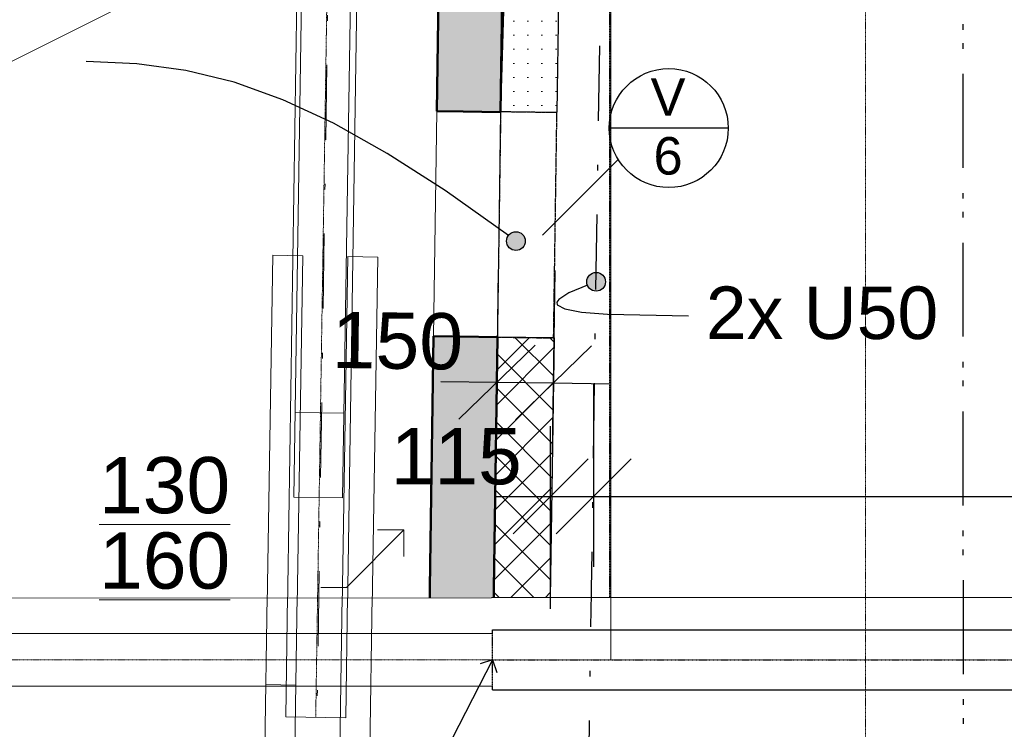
# Model space of a CAD drawing. Header units: millimetres. Extents: x -23738 to 4435, y -2716 to 20653.
# Tile 25 of 160: x -17105 to -14480, y 399 to 2292. Entities that reach past the tile are written whole.
import ezdxf

# ---------------------------------------------------------------- set-up
doc = ezdxf.new("R2010")
doc.units = ezdxf.units.MM
doc.header["$MEASUREMENT"] = 0
for name, pattern in [('Wipeout_Contour', [1000, 0, -1000]), ('Čerchovaná', [450, 200, -117.5, 15, -117.5]), ('Čerchovaná M', [4.5, 2.5, -0.85, 0.3, -0.85]), ('Čerchovaná S', [3.5, 1.5, -0.85, 0.3, -0.85]), ('Čárkovaná S', [2.5, 1.5, -1])]:
    doc.linetypes.add(name, pattern=pattern)
for name, color, linetype in [('9._POHLED ZÁPADNÍ_2_Anotace - SP', 7, 'Continuous'), ('9._POHLED ZÁPADNÍ_2_Konstrukce - krov', 7, 'Continuous'), ('9._POHLED ZÁPADNÍ_2_Konstrukce - nosné', 7, 'Continuous'), ('9._POHLED ZÁPADNÍ_2_Kóty - SP', 7, 'Continuous'), ('9._POHLED ZÁPADNÍ_2_Nové_Anotace - SP', 7, 'Continuous'), ('9._POHLED ZÁPADNÍ_2_Nové_Konstrukce - krov', 7, 'Continuous'), ('9._POHLED ZÁPADNÍ_2_Nové_Konstrukce - nosné', 7, 'Continuous'), ('9._POHLED ZÁPADNÍ_2_Nové_Kresby a obrázky', 7, 'Continuous'), ('9._POHLED ZÁPADNÍ_2_Nové_Kóty - SP', 7, 'Continuous'), ('9._POHLED ZÁPADNÍ_2_Nové_Popis', 7, 'Continuous'), ('9._POHLED ZÁPADNÍ_2_Nové_Situace - terén', 7, 'Continuous'), ('9._POHLED ZÁPADNÍ_2_Nové_Výplně - Povrchové', 7, 'Continuous'), ('9._POHLED ZÁPADNÍ_2_Nové_Výplně – Řezové', 7, 'Continuous'), ('9._POHLED ZÁPADNÍ_2_Otvory – Dveře', 7, 'Continuous'), ('9._POHLED ZÁPADNÍ_2_Popis', 7, 'Continuous'), ('9._POHLED ZÁPADNÍ_2_Výplně - Povrchové', 7, 'Continuous'), ('9._POHLED ZÁPADNÍ_2_Výplně – Řezové', 7, 'Continuous'), ('9._POHLED ZÁPADNÍ_2_VÝTAH VAR 1', 7, 'Continuous'), ('9._POHLED ZÁPADNÍ_2_Značky - řezy', 7, 'Continuous')]:
    doc.layers.add(name, color=color, linetype=linetype)
doc.styles.add('GENEROVANÝ_STYL_1', font='txt')
doc.styles.add('GENEROVANÝ_STYL_2', font='arial.ttf')

msp = doc.modelspace()

# ---------------------------------------------------------------- hatches: boundary and pattern name
at = {"layer": '9._POHLED ZÁPADNÍ_2_Nové_Anotace - SP', "linetype": 'Continuous', "lineweight": 25}
for points in [[(-15807, 1701.2), (-15805.1, 1691.7), (-15799.7, 1683.6), (-15791.6, 1678.1), (-15782, 1676.2), (-15772.5, 1678.1), (-15764.3, 1683.6), (-15758.9, 1691.7), (-15757, 1701.2), (-15758.9, 1710.8), (-15764.3, 1718.9), (-15772.5, 1724.3), (-15782, 1726.2), (-15791.6, 1724.3), (-15799.7, 1718.9), (-15805.1, 1710.8)], [(-15593.2, 1592.7), (-15591.3, 1583.1), (-15585.9, 1575), (-15577.7, 1569.6), (-15568.2, 1567.7), (-15558.6, 1569.6), (-15550.5, 1575), (-15545.1, 1583.1), (-15543.2, 1592.7), (-15545.1, 1602.3), (-15550.5, 1610.4), (-15558.6, 1615.8), (-15568.2, 1617.7), (-15577.7, 1615.8), (-15585.9, 1610.4), (-15591.3, 1602.3)]]:
    msp.add_hatch(color=1, dxfattribs=at).paths.add_polyline_path(points)
at = {"layer": '9._POHLED ZÁPADNÍ_2_Nové_Situace - terén', "linetype": 'Continuous', "lineweight": 0, "true_color": 0xfed4d4}
msp.add_hatch(color=254, dxfattribs=at).paths.add_polyline_path([(-20142.4, 2682.3), (-20183.6, 346.7), (-15902, 348), (-16017.4, 349.7), (-16015.1, 511.8), (-16234.5, 512.7), (-16235.8, 430), (-16395.7, 432.5), (-16394.5, 513.3), (-20103.8, 528.3), (-20103.2, 668.3), (-20031.2, 668), (-19999.9, 2682.3)])
msp.add_hatch(color=254, dxfattribs=at).paths.add_polyline_path([(-20142.4, 2682.3), (-20183.6, 346.7), (-15902, 348), (-16017.4, 349.7), (-16015.1, 511.8), (-16234.5, 512.7), (-16235.8, 430), (-16395.7, 432.5), (-16394.5, 513.3), (-20103.8, 528.3), (-20103.2, 668.3), (-20031.2, 668), (-19999.9, 2682.3)])
at = {"layer": '9._POHLED ZÁPADNÍ_2_Nové_Výplně – Řezové', "linetype": 'Continuous', "lineweight": 20, "true_color": 0xffaaaa}
h = msp.add_hatch(dxfattribs=at)
h.set_pattern_fill('Sádra_0002', color=21, style=0, pattern_type=2)
h.set_pattern_definition([(0, (0, -9e-13), (0, 37.5), [0, -37.5])])
h.paths.add_polyline_path([(-15667.9, 2341.9), (-15813.9, 2346), (-15822.7, 2047.1), (-15671.9, 2045.1)])
h = msp.add_hatch(dxfattribs=at)
h.set_pattern_fill('Zdivo___tvárnice_01_0002', color=21, style=0, pattern_type=2)
h.set_pattern_definition([(45, (0, -9e-13), (-45.96194, 45.96194), []), (135, (0, -9e-13), (45.96194, 45.96194), [])])
h.paths.add_polyline_path([(-15831.5, 1445.2), (-15841.6, 752.1), (-15689.6, 749.9), (-15679.5, 1442.9)])
at = {"layer": '9._POHLED ZÁPADNÍ_2_Výplně – Řezové', "linetype": 'Continuous', "lineweight": 13}
for points in [[(-15959.7, 4313.8), (-15992.7, 2047.6), (-15922.7, 2046.5), (-15822.7, 2045.1), (-15789.7, 4311.3)], [(-16017.4, 349.7), (-15847.5, 347.2), (-15831.5, 1445.2), (-15931.4, 1446.6), (-16001.4, 1447.6)]]:
    msp.add_hatch(color=254, dxfattribs=at).paths.add_polyline_path(points)

# ---------------------------------------------------------------- linework, layer by layer
at = {"layer": '9._POHLED ZÁPADNÍ_2_Anotace - SP', "color": 8, "linetype": 'Continuous', "lineweight": 13}
for p, q in [((-16233.6, 777.9), (-16080.5, 931.1)), ((-16080.5, 931.1), (-16151.2, 931.1)), ((-16080.5, 931.1), (-16080.5, 860.4)), ((-16302.3, 777.9), (-16233.6, 777.9))]:
    msp.add_line(p, q, dxfattribs=at)
at = {"layer": '9._POHLED ZÁPADNÍ_2_Konstrukce - krov', "color": 8, "linetype": 'Continuous', "lineweight": 13}
for p, q in [((-16348.4, 2672.8), (-16374.1, 1018.4)), ((-16244.2, 1016.3), (-16218.4, 2670.8)), ((-16349.9, 1662), (-16429.9, 1663.3)), ((-16349.9, 1662), (-16429.9, 1663.3)), ((-16150, 1658.7), (-16230, 1660)), ((-16150, 1658.7), (-16230, 1660)), ((-16240.6, 1242.6), (-16370.6, 1244.6)), ((-16374.1, 1018.4), (-16244.2, 1016.3))]:
    msp.add_line(p, q, dxfattribs=at)
at = {"layer": '9._POHLED ZÁPADNÍ_2_Konstrukce - nosné', "color": 7, "linetype": 'Continuous', "lineweight": 50}
for p, q in [((-15922.7, 2046.5), (-15992.7, 2047.6)), ((-15922.7, 2046.5), (-15822.7, 2045.1)), ((-15931.4, 1446.6), (-16001.4, 1447.6)), ((-15931.4, 1446.6), (-15831.5, 1445.2))]:
    msp.add_line(p, q, dxfattribs=at)
at = {"layer": '9._POHLED ZÁPADNÍ_2_Konstrukce - nosné', "color": 7, "linetype": 'Continuous', "lineweight": 50, "flags": 128}
for points in [[(-15959.7, 4313.8), (-15992.7, 2047.6)], [(-15822.7, 2045.1), (-15789.7, 4311.3)], [(-16001.4, 1447.6), (-16017.4, 349.7)], [(-15847.5, 347.2), (-15831.5, 1445.2)]]:
    msp.add_lwpolyline(points, dxfattribs=at)
at = {"layer": '9._POHLED ZÁPADNÍ_2_Nové_Anotace - SP', "color": 1, "linetype": 'Continuous', "lineweight": 25, "flags": 128}
for points in [[(-15802.1, 1716.1), (-15970.8, 1835.7), (-16125.1, 1935.1), (-16268.2, 2015.5), (-16403.2, 2078.2), (-16533.4, 2124.7), (-16662.1, 2156.2), (-16792.4, 2174.1), (-16927.6, 2179.8)], [(-15591.6, 1584.1), (-15641, 1563), (-15667.8, 1545.5), (-15672.7, 1538), (-15671.6, 1531.3), (-15651.7, 1520.2), (-15607.4, 1512), (-15538.1, 1506.5), (-15322, 1502.3)]]:
    msp.add_lwpolyline(points, dxfattribs=at)
at = {"layer": '9._POHLED ZÁPADNÍ_2_Nové_Anotace - SP', "color": 1, "linetype": 'Continuous', "lineweight": 25}
for centre in [(-15782, 1701.2), (-15568.2, 1592.7)]:
    msp.add_circle(centre, 25, dxfattribs=at)
at = {"layer": '9._POHLED ZÁPADNÍ_2_Nové_Kresby a obrázky', "color": 1, "linetype": 'Čárkovaná S', "lineweight": 25}
for p, q in [((-15822.7, 2045.8), (-15831.5, 1445.2)), ((-15672.7, 2043.7), (-15822.7, 2045.8)), ((-15681.5, 1443), (-15672.7, 2043.7)), ((-15831.5, 1445.2), (-15681.5, 1443))]:
    msp.add_line(p, q, dxfattribs=at)
at = {"layer": '9._POHLED ZÁPADNÍ_2_Nové_Kóty - SP', "color": 1, "linetype": 'Continuous', "lineweight": 25}
for p, q in [((-15834.9, 1137.6), (-15828.4, 1625)), ((-15684.2, 1135.6), (-15677.6, 1623)), ((-15933.8, 1226.4), (-15731.1, 1423.7)), ((-15580.3, 1421.7), (-15783, 1224.4)), ((-15982.4, 1327.1), (-15832.4, 1325.1)), ((-15832.4, 1325.1), (-15681.7, 1323)), ((-15681.7, 1323), (-15531.7, 1321)), ((-15574.4, 832.9), (-15574.4, 1320.4)), ((-15589.6, 1120.4), (-15789.6, 920.4)), ((-15474.4, 1120.4), (-15674.4, 920.4)), ((-15839.6, 1020.4), (-15689.6, 1020.4)), ((-15689.6, 1020.4), (-15574.4, 1020.4)), ((-15574.4, 1020.4), (-12732.3, 1020.4))]:
    msp.add_line(p, q, dxfattribs=at)
at = {"layer": '9._POHLED ZÁPADNÍ_2_Nové_Popis', "color": 1, "linetype": 'Continuous', "lineweight": 25}
for p, q in [((-15216, 2002.5), (-15533.1, 2002.5)), ((-15509.2, 1918.8), (-15710.9, 1717.2))]:
    msp.add_line(p, q, dxfattribs=at)
msp.add_circle((-15374.5, 2002.5), 158.6, dxfattribs=at)
at = {"layer": '9._POHLED ZÁPADNÍ_2_Nové_Situace - terén', "color": 1, "linetype": 'Continuous', "lineweight": 25, "flags": 128}
for points in [[(-20142.4, 2682.3), (-20183.6, 346.7), (-15902, 348), (-16017.4, 349.7), (-16015.1, 511.8), (-16234.5, 512.7), (-16235.8, 430), (-16395.7, 432.5), (-16394.5, 513.3), (-20103.8, 528.3), (-20103.2, 668.3), (-20031.2, 668), (-19999.9, 2682.3)], [(-20142.4, 2682.3), (-20183.6, 346.7), (-15902, 348), (-16017.4, 349.7), (-16015.1, 511.8), (-16234.5, 512.7), (-16235.8, 430), (-16395.7, 432.5), (-16394.5, 513.3), (-20103.8, 528.3), (-20103.2, 668.3), (-20031.2, 668), (-19999.9, 2682.3)], [(-15667.9, 2341.9), (-15813.9, 2346), (-15822.7, 2047.1), (-15671.9, 2045.1)], [(-15831.5, 1445.2), (-15841.6, 752.1), (-15689.6, 749.9), (-15679.5, 1442.9)]]:
    msp.add_lwpolyline(points, close=True, dxfattribs=at)
at = {"layer": '9._POHLED ZÁPADNÍ_2_Otvory – Dveře', "color": 8, "linetype": 'Continuous', "lineweight": 13}
for p, q in [((-15992.7, 2047.6), (-16001.4, 1447.6)), ((-15922.7, 2046.5), (-15992.7, 2047.6)), ((-15922.7, 2046.5), (-15822.7, 2045.1)), ((-15822.7, 2045.1), (-15831.5, 1445.2)), ((-15931.4, 1446.6), (-16001.4, 1447.6)), ((-15931.4, 1446.6), (-15831.5, 1445.2))]:
    msp.add_line(p, q, dxfattribs=at)

# ---------------------------------------------------------------- texts
at = {"layer": '9._POHLED ZÁPADNÍ_2_Anotace - SP', "color": 1, "linetype": 'Continuous', "lineweight": 25, "insert": (-14965.9, 1509.1), "char_height": 140, "attachment_point": 5, "style": 'GENEROVANÝ_STYL_1'}
msp.add_mtext('\\A1;{\\pqc;\\fArial|b0|i0|c238|p38;2x U50}', dxfattribs=at)
at = {"layer": '9._POHLED ZÁPADNÍ_2_Kóty - SP', "color": 1, "linetype": 'Continuous', "lineweight": 25, "insert": (-16273.5, 1361), "char_height": 150, "width": 341.487, "attachment_point": 7, "rotation": 359.2279, "style": 'GENEROVANÝ_STYL_2'}
msp.add_mtext('\\A1;{\\pql;\\fArial|b0|i0|c0|p38;150}', dxfattribs=at)
at = {"layer": '9._POHLED ZÁPADNÍ_2_Kóty - SP', "color": 1, "linetype": 'Continuous', "lineweight": 25, "insert": (-16116, 1050.4), "char_height": 150, "width": 326.402, "attachment_point": 7, "style": 'GENEROVANÝ_STYL_2'}
msp.add_mtext('\\A1;{\\pql;\\fArial|b0|i0|c0|p38;115}', dxfattribs=at)
at = {"layer": '9._POHLED ZÁPADNÍ_2_Popis', "color": 1, "linetype": 'Continuous', "lineweight": 25, "insert": (-15376.4, 2006.2), "char_height": 100, "attachment_point": 5, "line_spacing_factor": 0.940294, "style": 'GENEROVANÝ_STYL_1'}
msp.add_mtext('\\A1;{\\pqc;\\fArial|b0|i0|c238|p38;V\\P\\pqc;\\fArial|b0|i0|c238|p38;6}', dxfattribs=at)

# ---------------------------------------------------------------- next in the draw order: wipeouts: each hides what was drawn before it
at = {"color": 254, "linetype": 'Wipeout_Contour', "lineweight": 0, "ltscale": 72102.487205}
msp.add_wipeout([(-20184.5, 348.5), (-15847.4, 349.8), (-15847.5, 749.8), (-20184.6, 748.5)], dxfattribs=at).dxf.layer = '9._POHLED ZÁPADNÍ_2_Výplně - Povrchové'

# ---------------------------------------------------------------- next in the draw order: linework, layer by layer
at = {"layer": '9._POHLED ZÁPADNÍ_2_Anotace - SP', "color": 8, "linetype": 'Continuous', "lineweight": 13}
msp.add_line((-20178.9, 654.5), (-15982.4, 2752.6), dxfattribs=at)
at = {"layer": '9._POHLED ZÁPADNÍ_2_Konstrukce - krov', "color": 8, "linetype": 'Continuous', "lineweight": 13}
for p, q in [((-16255.7, 9431.4), (-16395.7, 432.5)), ((-16095.7, 9428.9), (-16235.8, 430)), ((-16429.9, 1663.3), (-16451.6, 347.1)), ((-16371.6, 345.8), (-16349.9, 1662)), ((-16230, 1660), (-16251.7, 343.8)), ((-16171.7, 342.5), (-16150, 1658.7)), ((-16368.8, 517.3), (-16448.8, 518.6)), ((-16168.8, 514), (-16248.8, 515.3)), ((-16395.7, 432.5), (-16235.8, 430))]:
    msp.add_line(p, q, dxfattribs=at)
at = {"layer": '9._POHLED ZÁPADNÍ_2_Konstrukce - krov', "color": 251, "linetype": 'Čerchovaná S', "lineweight": 13, "true_color": 0x6a6a6a}
msp.add_line((-16175.7, 9430.1), (-16315.7, 431.2), dxfattribs=at)
at = {"layer": '9._POHLED ZÁPADNÍ_2_Konstrukce - krov', "color": 8, "linetype": 'Čerchovaná', "lineweight": 13}
msp.add_line((-16316.3, 171.2), (-16254.3, 4274.5), dxfattribs=at)
at = {"layer": '9._POHLED ZÁPADNÍ_2_Konstrukce - nosné', "color": 251, "linetype": 'Continuous', "lineweight": 20, "true_color": 0x6a6a6a, "flags": 128}
msp.add_lwpolyline([(-15847.5, 749.8), (-20184.6, 748.5)], dxfattribs=at)

# ---------------------------------------------------------------- next in the draw order: texts
at = {"layer": '9._POHLED ZÁPADNÍ_2_Anotace - SP', "color": 8, "linetype": 'Continuous', "lineweight": 13, "insert": (-16718.5, 948.9), "char_height": 150, "attachment_point": 5, "line_spacing_factor": 0.804162, "style": 'GENEROVANÝ_STYL_1'}
msp.add_mtext('\\A1;{\\pqc;\\fArial|b0|i0|c238|p38;\\L\\L1\\fArial|b0|i0|c238|p38;\\L\\L3\\fArial|b0|i0|c238|p38;\\L\\L0\\P\\pqc;\\fArial|b0|i0|c238|p38;160}', dxfattribs=at)

# ---------------------------------------------------------------- next in the draw order: wipeouts: each hides what was drawn before it
at = {"color": 254, "linetype": 'Wipeout_Contour', "lineweight": 0, "ltscale": 33410.815601}
msp.add_wipeout([(-621.9, 754.5), (-15847.5, 749.8), (-15847.4, 349.8), (-621.9, 354.5)], dxfattribs=at).dxf.layer = '9._POHLED ZÁPADNÍ_2_Nové_Výplně - Povrchové'

# ---------------------------------------------------------------- next in the draw order: linework, layer by layer
at = {"layer": '9._POHLED ZÁPADNÍ_2_Konstrukce - krov', "color": 8, "linetype": 'Continuous', "lineweight": 13}
for p, q in [((-20178.9, 654.5), (-15844, 654.5)), ((-20178.9, 514.5), (-15844, 514.5))]:
    msp.add_line(p, q, dxfattribs=at)
at = {"layer": '9._POHLED ZÁPADNÍ_2_Konstrukce - krov', "color": 251, "linetype": 'Čerchovaná S', "lineweight": 13, "true_color": 0x6a6a6a}
msp.add_line((-20178.9, 584.5), (-15844, 584.5), dxfattribs=at)
at = {"layer": '9._POHLED ZÁPADNÍ_2_Nové_Anotace - SP', "color": 1, "linetype": 'Continuous', "lineweight": 25}
for q in [(-16113.2, 63.3), (-15877.7, 573.8), (-15833.3, 550.8)]:
    msp.add_line((-15844, 584.5), q, dxfattribs=at)
at = {"layer": '9._POHLED ZÁPADNÍ_2_Nové_Konstrukce - krov', "color": 1, "linetype": 'Čerchovaná', "lineweight": 25}
for p, q in [((-15588.9, 222.5), (-15526.9, 4325.8)), ((-14588.8, 146.9), (-14591.3, 4312.8)), ((-14588.8, 96.6), (-14591.3, 4262.5))]:
    msp.add_line(p, q, dxfattribs=at)
at = {"layer": '9._POHLED ZÁPADNÍ_2_Nové_Konstrukce - krov', "color": 1, "linetype": 'Continuous', "lineweight": 25}
for p, q in [((-15844, 664.5), (-493.9, 664.5)), ((-15844, 654.5), (-15844, 664.5)), ((-15844, 504.5), (-15844, 514.5)), ((-15844, 504.5), (-493.9, 504.5))]:
    msp.add_line(p, q, dxfattribs=at)
at = {"layer": '9._POHLED ZÁPADNÍ_2_Nové_Konstrukce - krov', "color": 1, "linetype": 'Čerchovaná M', "lineweight": 25}
for p, q in [((-15844, 664.5), (-493.9, 664.5)), ((-15844, 504.5), (-15844, 664.5)), ((-15844, 504.5), (-493.9, 504.5))]:
    msp.add_line(p, q, dxfattribs=at)
at = {"layer": '9._POHLED ZÁPADNÍ_2_Nové_Konstrukce - krov', "color": 1, "linetype": 'Čerchovaná S', "lineweight": 25}
msp.add_line((-15844, 584.5), (-493.9, 584.5), dxfattribs=at)
msp.add_line((-15844, 584.5), (-493.9, 584.5), dxfattribs=at)
at = {"layer": '9._POHLED ZÁPADNÍ_2_Nové_Konstrukce - nosné', "color": 1, "linetype": 'Continuous', "lineweight": 25, "flags": 128}
msp.add_lwpolyline([(-621.9, 754.5), (-15847.5, 749.8)], dxfattribs=at)
at = {"layer": '9._POHLED ZÁPADNÍ_2_Nové_Kóty - SP', "color": 1, "linetype": 'Continuous', "lineweight": 25}
msp.add_line((-15689.6, 720.4), (-15689.6, 1207.9), dxfattribs=at)
at = {"layer": '9._POHLED ZÁPADNÍ_2_Nové_Popis', "color": 1, "linetype": 'Čerchovaná M', "lineweight": 25}
msp.add_line((-15532.3, 8764.3), (-15532.3, 750.7), dxfattribs=at)
at = {"layer": '9._POHLED ZÁPADNÍ_2_VÝTAH VAR 1', "color": 154, "linetype": 'Continuous', "lineweight": 13}
msp.add_line((-15528.6, 9197.1), (-15528.6, 584.5), dxfattribs=at)
at = {"layer": '9._POHLED ZÁPADNÍ_2_Značky - řezy', "color": 154, "linetype": 'Čerchovaná S', "lineweight": 13}
msp.add_line((-14850.1, 19646), (-14850.1, -411.8), dxfattribs=at)

doc.saveas('drawing.dxf')
